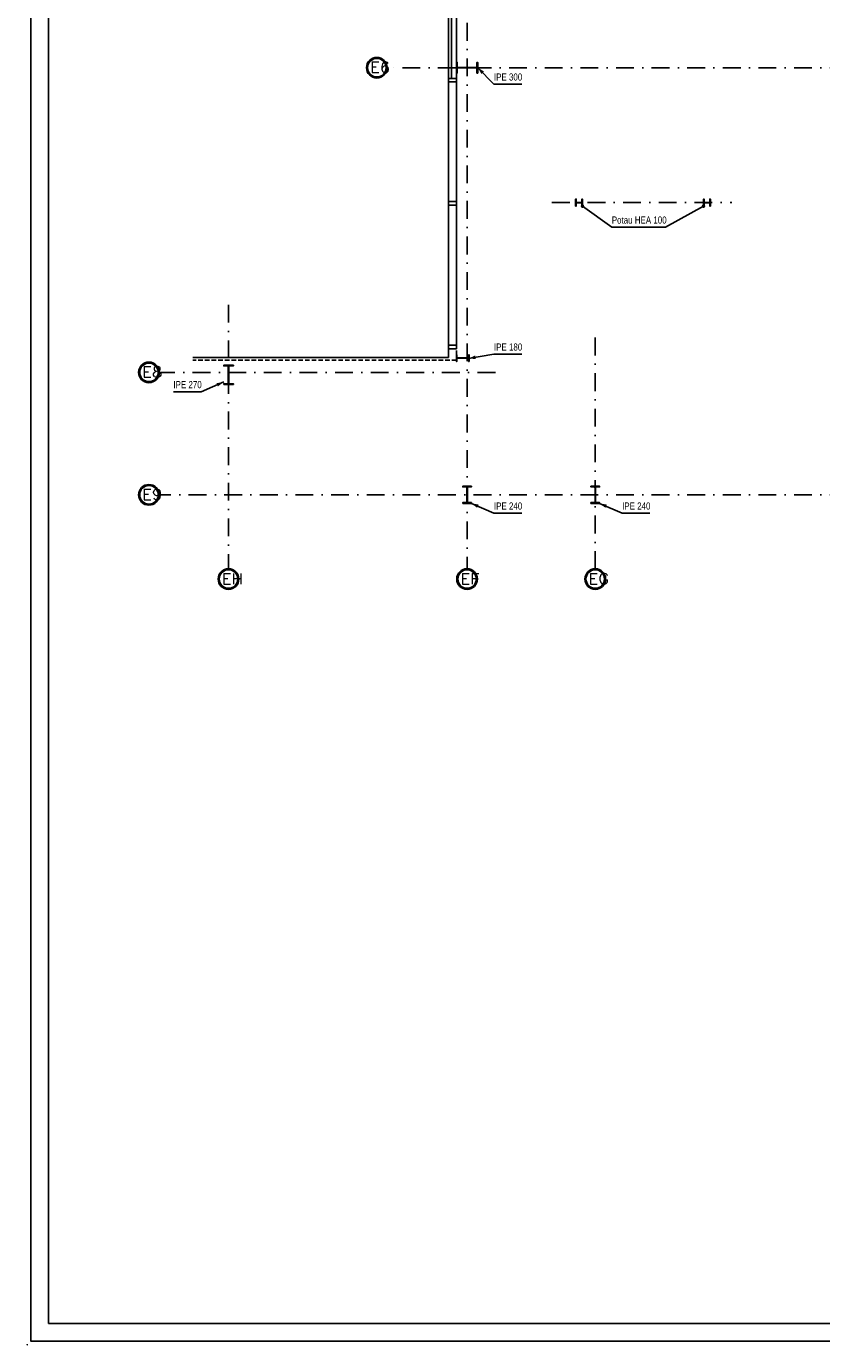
# Model space of a CAD drawing. Extents: x 293186 to 369035, y -341273 to -122059.
# Tile 12 of 64: x 303805 to 314972, y -293412 to -274881. Entities that reach past the tile are written whole.
import ezdxf

# ---------------------------------------------------------------- set-up
doc = ezdxf.new("R2010")
doc.units = 0
doc.header["$LTSCALE"] = 50
doc.linetypes.add('DASHDOT', pattern=[10, 5, -2.5, 0, -2.5])
doc.linetypes.add('HIDDEN', pattern=[1.875, 1.25, -0.625])
doc.layers.get('0').update_dxf_attribs({"color": 1, "linetype": 'CONTINUOUS'})
doc.layers.add('ECHELLE_1_50', color=7, linetype='CONTINUOUS')
doc.styles.add('ARIAL', font='txt')
doc.styles.add('CADWORK5', font='ROMAND', dxfattribs={"width": 0.8})

# ---------------------------------------------------------------- blocks, each defined once
blk = doc.blocks.new('CDWK_EXTR_2')
at = {"color": 0}
blk.add_solid([(0, 0), (2, 0.5), (2, -0.5)], dxfattribs=at)
blk = doc.blocks.new('CDWK_EXTR_4')
h = blk.add_hatch(color=0)
edge = h.paths.add_edge_path()
edge.add_arc((0, 0), 0.5, 0, 360)
blk = doc.blocks.new('CDWK_PTTYP4')
h = blk.add_hatch(color=0)
edge = h.paths.add_edge_path()
edge.add_arc((0, 0), 0.5, 0, 360)

msp = doc.modelspace()

# ---------------------------------------------------------------- linework, layer by layer
at = {"layer": 'ECHELLE_1_50', "color": 3, "linetype": 'DASHDOT'}
for p, q in [((309993, -252828), (309993, -282499)), ((318836, -275461), (308871, -275461)), ((306643, -278792), (306643, -282499)), ((311793, -279253), (311793, -282499)), ((310390, -279741), (305671, -279741)), ((318836, -281461), (305671, -281461))]:
    msp.add_line(p, q, dxfattribs=at)
at = {"layer": 'ECHELLE_1_50', "color": 2}
for p, q in [((309733, -279531), (309733, -263566)), ((309773, -275611), (309773, -274461)), ((309843, -274461), (309843, -279376)), ((309733, -275611), (309843, -275611)), ((309733, -279531), (306143, -279531))]:
    msp.add_line(p, q, dxfattribs=at)
at = {"layer": 'ECHELLE_1_50', "color": 106}
for p, q in [((309733, -275611), (309733, -275611)), ((309733, -275611), (309733, -275661)), ((309843, -275611), (309733, -275611)), ((309733, -275611), (309733, -275611)), ((309733, -275661), (309843, -275661)), ((309733, -275661), (309733, -275661)), ((309733, -275661), (309843, -275661)), ((309843, -275661), (309733, -275661)), ((309733, -275661), (309733, -275661)), ((309733, -279361), (309733, -275661)), ((309733, -275661), (309733, -279361)), ((309843, -275661), (309843, -275611)), ((309843, -275611), (309843, -275611)), ((309843, -275661), (309843, -275661)), ((309843, -275661), (309843, -275661)), ((309843, -275661), (309843, -279361)), ((309843, -275661), (309843, -279361)), ((309733, -277341), (309843, -277341)), ((309733, -277391), (309843, -277391)), ((309733, -279361), (309733, -279411)), ((309843, -279361), (309733, -279361)), ((309733, -279361), (309733, -279361)), ((309733, -279361), (309733, -279361)), ((309733, -279361), (309843, -279361)), ((309843, -279361), (309733, -279361)), ((309733, -279411), (309843, -279411)), ((309733, -279411), (309733, -279411)), ((309843, -279411), (309843, -279361)), ((309843, -279361), (309843, -279361)), ((309843, -279361), (309843, -279361)), ((309843, -279411), (309843, -279411))]:
    msp.add_line(p, q, dxfattribs=at)
at = {"layer": 'ECHELLE_1_50', "color": 158, "linetype": 'DASHDOT'}
msp.add_line((311185, -277356), (313712, -277356), dxfattribs=at)
at = {"layer": 'ECHELLE_1_50', "color": 7}
msp.add_line((312780, -277701), (313313, -277406), dxfattribs=at)
at = {"layer": 'ECHELLE_1_50', "color": 32, "linetype": 'CONTINUOUS'}
for points in [[(303867, -251399), (359917, -251399), (359917, -293349), (303867, -293349), (303867, -251399)], [(304117, -251649), (359667, -251649), (359667, -293099), (304117, -293099), (304117, -251649)]]:
    msp.add_lwpolyline(points, dxfattribs=at)
at = {"layer": 'ECHELLE_1_50', "color": 7, "linetype": 'HIDDEN'}
msp.add_lwpolyline([(318830, -253651), (309843, -253651), (309843, -279571), (306143, -279571)], dxfattribs=at)
at = {"layer": 'ECHELLE_1_50', "color": 5, "linetype": 'CONTINUOUS'}
for points in [[(310117, -275457), (309869, -275457, -0.414214), (309854, -275442), (309854, -275386), (309843, -275386), (309843, -275421), (309843, -275501), (309843, -275536), (309854, -275536), (309854, -275479, -0.414214), (309869, -275464), (310117, -275464, -0.414214), (310132, -275479), (310132, -275536), (310143, -275536)], [(310143, -275536), (310143, -275386), (310132, -275386), (310132, -275442, -0.414214), (310117, -275457)], [(310006, -279538), (309860, -279538, -0.414214), (309851, -279529), (309851, -279495), (309843, -279495), (309843, -279516), (309843, -279566), (309843, -279586), (309851, -279586), (309851, -279552, -0.414214), (309860, -279543), (310006, -279543, -0.414214), (310015, -279552), (310015, -279586), (310023, -279586)], [(310023, -279586), (310023, -279495), (310015, -279495), (310015, -279529, -0.414214), (310006, -279538)], [(306646, -279886), (306646, -279666, -0.414214), (306661, -279651), (306711, -279651), (306711, -279641), (306679, -279641), (306607, -279641), (306576, -279641), (306576, -279651), (306625, -279651, -0.414214), (306640, -279666), (306640, -279886, -0.414214), (306625, -279901), (306576, -279901), (306576, -279911)], [(306576, -279911), (306711, -279911), (306711, -279901), (306661, -279901, -0.414214), (306646, -279886)], [(309997, -281556), (309997, -281366, -0.414214), (310012, -281351), (310053, -281351), (310053, -281341), (310027, -281341), (309959, -281341), (309933, -281341), (309933, -281351), (309975, -281351, -0.414214), (309990, -281366), (309990, -281556, -0.414214), (309975, -281571), (309933, -281571), (309933, -281581)], [(311797, -281556), (311797, -281366, -0.414214), (311812, -281351), (311853, -281351), (311853, -281341), (311827, -281341), (311759, -281341), (311733, -281341), (311733, -281351), (311775, -281351, -0.414214), (311790, -281366), (311790, -281556, -0.414214), (311775, -281571), (311733, -281571), (311733, -281581)], [(309933, -281581), (310053, -281581), (310053, -281571), (310012, -281571, -0.414214), (309997, -281556)], [(311733, -281581), (311853, -281581), (311853, -281571), (311812, -281571, -0.414214), (311797, -281556)]]:
    msp.add_lwpolyline(points, format="xyb", dxfattribs=at)
at = {"layer": 'ECHELLE_1_50', "color": 7, "linetype": 'CONTINUOUS'}
for points in [[(310143, -275461), (310370, -275692), (310760, -275692)], [(311613, -277406), (312025, -277701), (312780, -277701)], [(310012, -279546), (310370, -279485), (310760, -279485)], [(306576, -279876), (306259, -280013), (305869, -280013)], [(310053, -281581), (310370, -281718), (310760, -281718)], [(311853, -281581), (312170, -281718), (312560, -281718)]]:
    msp.add_lwpolyline(points, dxfattribs=at)
at = {"layer": 'ECHELLE_1_50', "color": 141, "linetype": 'CONTINUOUS'}
for points in [[(311593, -277353), (311537, -277353, -0.414214), (311525, -277341), (311525, -277306), (311517, -277306), (311517, -277328), (311517, -277328), (311517, -277384), (311517, -277384), (311517, -277406), (311525, -277406), (311525, -277370, -0.414214), (311537, -277358), (311593, -277358, -0.414214), (311605, -277370), (311605, -277406), (311613, -277406)], [(311613, -277406), (311613, -277306), (311605, -277306), (311605, -277341, -0.414214), (311593, -277353)], [(313389, -277353), (313333, -277353, -0.414214), (313321, -277341), (313321, -277306), (313313, -277306), (313313, -277328), (313313, -277328), (313313, -277384), (313313, -277384), (313313, -277406), (313321, -277406), (313321, -277370, -0.414214), (313333, -277358), (313389, -277358, -0.414214), (313401, -277370), (313401, -277406), (313409, -277406)], [(313409, -277406), (313409, -277306), (313401, -277306), (313401, -277341, -0.414214), (313389, -277353)]]:
    msp.add_lwpolyline(points, format="xyb", dxfattribs=at)
at = {"layer": 'ECHELLE_1_50', "color": 3, "linetype": 'CONTINUOUS'}
for centre, radius in [((308726, -275461), 145), ((308726, -275461), 130), ((305526, -279741), 145), ((305526, -279741), 130), ((305526, -281461), 145), ((305526, -281461), 130), ((306643, -282644), 145), ((306643, -282644), 130), ((309993, -282644), 145), ((309993, -282644), 130), ((311793, -282644), 145), ((311793, -282644), 130)]:
    msp.add_circle(centre, radius, dxfattribs=at)

# ---------------------------------------------------------------- block references
at = {"layer": 'ECHELLE_1_50', "color": 7, "linetype": 'CONTINUOUS', "xscale": 50, "yscale": 50, "zscale": 50}
for name, p, rotation in [('CDWK_EXTR_2', (310143, -275461), 314.51853723), ('CDWK_EXTR_4', (311613, -277406), 324.39227792), ('CDWK_EXTR_2', (310012, -279546), 9.745517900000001), ('CDWK_EXTR_2', (306576, -279876), 203.34466617), ('CDWK_EXTR_2', (310053, -281581), 336.6553338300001), ('CDWK_EXTR_2', (311853, -281581), 336.6553338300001)]:
    msp.add_blockref(name, p, dxfattribs=dict(at, rotation=rotation))
at = {"layer": 'ECHELLE_1_50', "color": 7, "xscale": 50, "yscale": 50, "zscale": 50, "rotation": 208.95278734}
msp.add_blockref('CDWK_EXTR_4', (313313, -277406), dxfattribs=at)
at = {"layer": 'ECHELLE_1_50', "color": 36, "xscale": 25, "yscale": 25}
msp.add_blockref('CDWK_PTTYP4', (303817, -293399), dxfattribs=at)

# ---------------------------------------------------------------- texts
at = {"layer": 'ECHELLE_1_50', "color": 96, "style": 'CADWORK5', "width": 1.125}
for s, p in [('E6', (308630, -275530)), ('E8', (305431, -279810)), ('E9', (305431, -281530)), ('EH', (306548, -282714)), ('EF', (309898, -282714)), ('EG', (311698, -282714))]:
    msp.add_text(s, height=150, dxfattribs=at).set_placement(p)
at = {"layer": 'ECHELLE_1_50', "color": 7, "style": 'ARIAL', "width": 0.8}
for s, p in [('IPE 300', (310370, -275642)), ('Potau HEA 100', (312025, -277651)), ('IPE 180', (310370, -279435)), ('IPE 270', (305869, -279963)), ('IPE 240', (310370, -281668)), ('IPE 240', (312170, -281668))]:
    msp.add_text(s, height=100, dxfattribs=at).set_placement(p)

doc.saveas('drawing.dxf')
